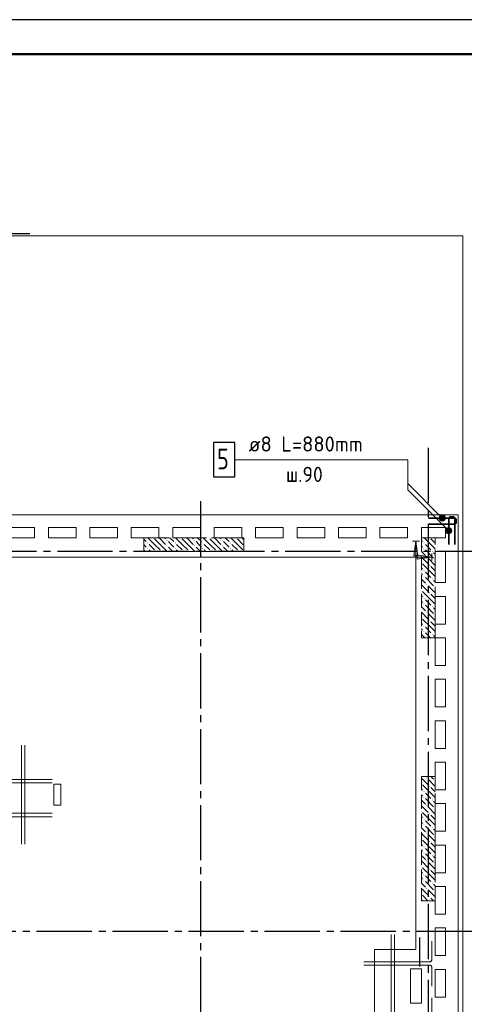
# Model space of a CAD drawing. Header units: millimetres. Extents: x 0 to 61017, y 0 to 42000.
# Tile 22 of 23: x 43365 to 49801, y 27745 to 42000. Entities that reach past the tile are written whole.
import ezdxf

# ---------------------------------------------------------------- set-up
doc = ezdxf.new("R2010")
doc.units = ezdxf.units.MM
doc.linetypes.add('______2', pattern=[270, 200, -70])
doc.linetypes.add('______5', pattern=[1100, 800, -100, 100, -100])
for name, color, linetype, lineweight in [('Standard', 7, 'Continuous', 25), ('ЖБ Пилон', 180, 'Continuous', 25), ('Обрамление П-обр. равн.', 7, 'Continuous', 25), ('Обрамление проемов стержнями', 7, 'Continuous', 25), ('Оси', 40, '______5', 18), ('Позиционная метка линия выноска', 7, 'Continuous', 13), ('Позиционная метка номер позиции', 7, 'Continuous', 13)]:
    doc.layers.add(name, color=color, linetype=linetype, lineweight=lineweight)
doc.layers.add('ЖБ Перекрытие верхний уровень', color=7, linetype='Continuous', lineweight=25, true_color=0xe0e0ff)
doc.styles.add('ISOCPEUR', font='txt')

msp = doc.modelspace()

# ---------------------------------------------------------------- hatches: boundary and pattern name
at = {"layer": 'ЖБ Пилон', "linetype": 'Continuous', "lineweight": 18, "transparency": 33554687}
for points in [[(45300, 34500), (45297, 34497), (45294, 34500)], [(45700, 34500), (45697, 34497), (45694, 34500)], [(46100, 34500), (46097, 34497), (46094, 34500)], [(46500, 34500), (46497, 34497), (46494, 34500)], [(49300, 34500), (49297, 34497), (49294, 34500)], [(45210, 34423), (45217, 34430), (45223, 34423), (45217, 34417)], [(45490, 34463), (45497, 34470), (45503, 34463), (45497, 34457)], [(45490, 34383), (45497, 34390), (45503, 34383), (45497, 34377)], [(45610, 34423), (45617, 34430), (45623, 34423), (45617, 34417)], [(45890, 34463), (45897, 34470), (45903, 34463), (45897, 34457)], [(45890, 34383), (45897, 34390), (45903, 34383), (45897, 34377)], [(46010, 34423), (46017, 34430), (46023, 34423), (46017, 34417)], [(46290, 34463), (46297, 34470), (46303, 34463), (46297, 34457)], [(46290, 34383), (46297, 34390), (46303, 34383), (46297, 34377)], [(46410, 34423), (46417, 34430), (46423, 34423), (46417, 34417)], [(49210, 34423), (49217, 34430), (49223, 34423), (49217, 34417)], [(45210, 34343), (45217, 34350), (45223, 34343), (45217, 34337)], [(45330, 34303), (45337, 34310), (45343, 34303), (45340, 34300), (45334, 34300)], [(45410, 34303), (45417, 34310), (45423, 34303), (45420, 34300), (45414, 34300)], [(45610, 34343), (45617, 34350), (45623, 34343), (45617, 34337)], [(45730, 34303), (45737, 34310), (45743, 34303), (45740, 34300), (45734, 34300)], [(45810, 34303), (45817, 34310), (45823, 34303), (45820, 34300), (45814, 34300)], [(46010, 34343), (46017, 34350), (46023, 34343), (46017, 34337)], [(46130, 34303), (46137, 34310), (46143, 34303), (46140, 34300), (46134, 34300)], [(46210, 34303), (46217, 34310), (46223, 34303), (46220, 34300), (46214, 34300)], [(46410, 34343), (46417, 34350), (46423, 34343), (46417, 34337)], [(46530, 34303), (46537, 34310), (46543, 34303), (46540, 34300), (46534, 34300)], [(49210, 34343), (49217, 34350), (49223, 34343), (49217, 34337)], [(49250, 34223), (49257, 34230), (49263, 34223), (49257, 34217)], [(49330, 34303), (49337, 34310), (49343, 34303), (49337, 34297)], [(49180, 34147), (49183, 34143), (49180, 34140)], [(49290, 34103), (49297, 34110), (49303, 34103), (49297, 34097)], [(49370, 34183), (49377, 34190), (49380, 34187), (49380, 34180), (49377, 34177)], [(49210, 34023), (49217, 34030), (49223, 34023), (49217, 34017)], [(49210, 33943), (49217, 33950), (49223, 33943), (49217, 33937)], [(49250, 33823), (49257, 33830), (49263, 33823), (49257, 33817)], [(49330, 33903), (49337, 33910), (49343, 33903), (49337, 33897)], [(49370, 33783), (49377, 33790), (49380, 33787), (49380, 33780), (49377, 33777)], [(49180, 33747), (49183, 33743), (49180, 33740)], [(49290, 33703), (49297, 33710), (49303, 33703), (49297, 33697)], [(49210, 33623), (49217, 33630), (49223, 33623), (49217, 33617)], [(49210, 33543), (49217, 33550), (49223, 33543), (49217, 33537)], [(49330, 33503), (49337, 33510), (49343, 33503), (49337, 33497)], [(49250, 33423), (49257, 33430), (49263, 33423), (49257, 33417)], [(49370, 33383), (49377, 33390), (49380, 33387), (49380, 33380), (49377, 33377)], [(49180, 33347), (49183, 33343), (49180, 33340)], [(49210, 33223), (49217, 33230), (49223, 33223), (49217, 33217)], [(49290, 33303), (49297, 33310), (49303, 33303), (49297, 33297)], [(49210, 33143), (49217, 33150), (49223, 33143), (49217, 33137)], [(49330, 33103), (49337, 33110), (49343, 33103), (49337, 33097)], [(49180, 30947), (49183, 30943), (49180, 30940)], [(49250, 31023), (49257, 31030), (49263, 31023), (49257, 31017)], [(49370, 30983), (49377, 30990), (49380, 30987), (49380, 30980), (49377, 30977)], [(49210, 30823), (49217, 30830), (49223, 30823), (49217, 30817)], [(49290, 30903), (49297, 30910), (49303, 30903), (49297, 30897)], [(49210, 30743), (49217, 30750), (49223, 30743), (49217, 30737)], [(49330, 30703), (49337, 30710), (49343, 30703), (49337, 30697)], [(49180, 30547), (49183, 30543), (49180, 30540)], [(49250, 30623), (49257, 30630), (49263, 30623), (49257, 30617)], [(49290, 30503), (49297, 30510), (49303, 30503), (49297, 30497)], [(49370, 30583), (49377, 30590), (49380, 30587), (49380, 30580), (49377, 30577)], [(49210, 30423), (49217, 30430), (49223, 30423), (49217, 30417)], [(49210, 30343), (49217, 30350), (49223, 30343), (49217, 30337)], [(49250, 30223), (49257, 30230), (49263, 30223), (49257, 30217)], [(49330, 30303), (49337, 30310), (49343, 30303), (49337, 30297)], [(49180, 30147), (49183, 30143), (49180, 30140)], [(49290, 30103), (49297, 30110), (49303, 30103), (49297, 30097)], [(49370, 30183), (49377, 30190), (49380, 30187), (49380, 30180), (49377, 30177)], [(49210, 30023), (49217, 30030), (49223, 30023), (49217, 30017)], [(49210, 29943), (49217, 29950), (49223, 29943), (49217, 29937)], [(49250, 29823), (49257, 29830), (49263, 29823), (49257, 29817)], [(49330, 29903), (49337, 29910), (49343, 29903), (49337, 29897)], [(49180, 29747), (49183, 29743), (49180, 29740)], [(49290, 29703), (49297, 29710), (49303, 29703), (49297, 29697)], [(49370, 29783), (49377, 29790), (49380, 29787), (49380, 29780), (49377, 29777)], [(49210, 29623), (49217, 29630), (49223, 29623), (49217, 29617)], [(49210, 29543), (49217, 29550), (49223, 29543), (49217, 29537)], [(49330, 29503), (49337, 29510), (49343, 29503), (49337, 29497)], [(49250, 29423), (49257, 29430), (49263, 29423), (49257, 29417)], [(49370, 29383), (49377, 29390), (49380, 29387), (49380, 29380), (49377, 29377)], [(49180, 29347), (49183, 29343), (49180, 29340)], [(49290, 29303), (49297, 29310), (49303, 29303), (49297, 29297)]]:
    msp.add_hatch(color=7, dxfattribs=at).paths.add_polyline_path(points, flags=16)
at = {"layer": 'Позиционная метка линия выноска', "linetype": 'Continuous', "lineweight": 13, "transparency": 33554687}
msp.add_hatch(color=7, dxfattribs=at).paths.add_polyline_path([(49130, 34240), (49100, 34450), (49070, 34240)])
msp.add_hatch(color=7, dxfattribs=at).paths.add_polyline_path([(49120, 34250), (49330, 34220), (49120, 34190)], flags=16)
at = {"layer": 'Позиционная метка номер позиции', "linetype": 'Continuous', "lineweight": 13, "transparency": 33554687}
for points in [[(49449, 34753), (49492, 34828), (49438, 34774)], [(49438, 34774), (49492, 34828), (49470, 34828)], [(49438, 34774), (49470, 34828), (49438, 34796)], [(49438, 34796), (49470, 34828), (49449, 34817)], [(49449, 34753), (49513, 34817), (49492, 34828)], [(49470, 34742), (49513, 34817), (49449, 34753)], [(49470, 34742), (49524, 34796), (49513, 34817)], [(49492, 34742), (49524, 34796), (49470, 34742)], [(49492, 34742), (49524, 34774), (49524, 34796)], [(49524, 34774), (49492, 34742), (49513, 34753)], [(49543, 34569), (49586, 34644), (49532, 34590)], [(49532, 34590), (49586, 34644), (49564, 34644)], [(49532, 34590), (49564, 34644), (49532, 34612)], [(49532, 34612), (49564, 34644), (49543, 34633)], [(49543, 34569), (49607, 34633), (49586, 34644)], [(49564, 34558), (49607, 34633), (49543, 34569)], [(49564, 34558), (49618, 34612), (49607, 34633)], [(49586, 34558), (49618, 34612), (49564, 34558)], [(49586, 34558), (49618, 34590), (49618, 34612)], [(49618, 34590), (49586, 34558), (49607, 34569)]]:
    msp.add_hatch(color=7, dxfattribs=at).paths.add_polyline_path(points)

# ---------------------------------------------------------------- linework, layer by layer
at = {"layer": 'Standard', "color": 7, "linetype": 'Continuous', "lineweight": 13, "transparency": 33554687}
msp.add_lwpolyline([(0, 0), (59400, 0), (59400, 42000), (0, 42000), (0, 0)], close=True, dxfattribs=at)
for points in [[(0, 42000), (0, 0), (59400, 0), (59400, 42000), (0, 42000)], [(59400, 42000), (0, 42000), (0, 0), (59400, 0), (59400, 42000)], [(59400, 42000), (0, 42000), (0, 0), (59400, 0), (59400, 42000)]]:
    msp.add_lwpolyline(points, dxfattribs=at)
at = {"layer": 'Standard', "color": 7, "linetype": 'Continuous', "lineweight": 25, "transparency": 33554687}
for points in [[(0, 42000), (0, 0), (59400, 0), (59400, 42000), (0, 42000)], [(59400, 42000), (0, 42000), (0, 0), (59400, 0), (59400, 42000)]]:
    msp.add_lwpolyline(points, dxfattribs=at)
at = {"layer": 'Standard', "color": 7, "linetype": 'Continuous', "lineweight": 50, "transparency": 33554687}
msp.add_lwpolyline([(2000, 41500), (58900, 41500), (58900, 500), (2000, 500), (2000, 41500)], close=True, dxfattribs=at)
at = {"layer": 'Standard', "color": 254, "linetype": 'Continuous', "lineweight": 18, "true_color": 0xc4c4ff, "transparency": 33554687}
msp.add_lwpolyline([(7029, 19795), (49781, 19795), (49781, 38870), (7029, 38870), (7029, 19795)], dxfattribs=at)
at = {"layer": 'ЖБ Перекрытие верхний уровень', "color": 7, "linetype": 'Continuous', "lineweight": 18, "transparency": 33554687}
for p, q in [((49710, 34830), (43100, 34830)), ((49710, 19870), (49710, 34830)), ((43100, 34650), (43580, 34650)), ((43580, 34650), (43580, 34500)), ((43780, 34500), (43780, 34650)), ((43780, 34650), (44180, 34650)), ((44180, 34650), (44180, 34500)), ((44380, 34500), (44380, 34650)), ((44380, 34650), (44780, 34650)), ((44780, 34650), (44780, 34500)), ((44980, 34500), (44980, 34650)), ((44980, 34650), (45380, 34650)), ((45380, 34650), (45380, 34500)), ((45580, 34500), (45580, 34650)), ((45580, 34650), (45980, 34650)), ((45980, 34650), (45980, 34500)), ((46180, 34500), (46180, 34650)), ((46180, 34650), (46580, 34650)), ((46580, 34650), (46580, 34500)), ((46780, 34500), (46780, 34650)), ((46780, 34650), (47180, 34650)), ((47180, 34650), (47180, 34500)), ((47380, 34500), (47380, 34650)), ((47380, 34650), (47780, 34650)), ((47780, 34650), (47780, 34500)), ((47980, 34500), (47980, 34650)), ((47980, 34650), (48380, 34650)), ((48380, 34650), (48380, 34500)), ((48580, 34500), (48580, 34650)), ((48580, 34650), (48980, 34650)), ((48980, 34650), (48980, 34500)), ((49180, 34500), (49180, 34650)), ((49180, 34650), (49530, 34650)), ((49530, 34650), (49530, 34500)), ((43580, 34500), (43100, 34500)), ((44180, 34500), (43780, 34500)), ((44780, 34500), (44380, 34500)), ((45380, 34500), (44980, 34500)), ((45980, 34500), (45580, 34500)), ((46580, 34500), (46180, 34500)), ((47180, 34500), (46780, 34500)), ((47780, 34500), (47380, 34500)), ((48380, 34500), (47980, 34500)), ((48980, 34500), (48580, 34500)), ((49530, 34500), (49180, 34500)), ((49380, 33850), (49380, 34300)), ((49380, 34300), (49530, 34300)), ((49530, 34300), (49530, 33850)), ((49530, 33850), (49380, 33850)), ((49380, 33250), (49380, 33650)), ((49380, 33650), (49530, 33650)), ((49530, 33650), (49530, 33250)), ((49530, 33250), (49380, 33250)), ((49380, 33050), (49530, 33050)), ((49380, 32650), (49380, 33050)), ((49530, 33050), (49530, 32650)), ((49530, 32650), (49380, 32650)), ((49380, 32050), (49380, 32450)), ((49380, 32450), (49530, 32450)), ((49530, 32450), (49530, 32050)), ((49530, 32050), (49380, 32050)), ((49380, 31850), (49530, 31850)), ((49380, 31450), (49380, 31850)), ((49530, 31850), (49530, 31450)), ((49530, 31450), (49380, 31450)), ((49380, 30850), (49380, 31250)), ((49380, 31250), (49530, 31250)), ((49530, 31250), (49530, 30850)), ((43960, 30930), (43860, 30930)), ((43860, 30930), (43860, 30630)), ((43960, 30630), (43960, 30930)), ((49530, 30850), (49380, 30850)), ((49380, 30250), (49380, 30650)), ((49380, 30650), (49530, 30650)), ((49530, 30650), (49530, 30250)), ((43860, 30630), (43960, 30630)), ((49530, 30250), (49380, 30250)), ((49380, 29650), (49380, 30050)), ((49380, 30050), (49530, 30050)), ((49530, 30050), (49530, 29650)), ((49530, 29650), (49380, 29650)), ((49380, 29450), (49530, 29450)), ((49380, 29050), (49380, 29450)), ((49530, 29450), (49530, 29050)), ((49530, 29050), (49380, 29050)), ((49380, 28850), (49530, 28850)), ((49380, 28450), (49380, 28850)), ((49530, 28850), (49530, 28450)), ((49530, 28450), (49380, 28450)), ((49180, 28260), (49020, 28260)), ((49020, 28260), (49020, 27760)), ((49180, 27760), (49180, 28260)), ((49380, 28250), (49530, 28250)), ((49380, 27850), (49380, 28250)), ((49530, 28250), (49530, 27850)), ((49530, 27850), (49380, 27850)), ((49020, 27760), (49180, 27760))]:
    msp.add_line(p, q, dxfattribs=at)
at = {"layer": 'ЖБ Пилон', "color": 253, "linetype": '______2', "lineweight": 13, "true_color": 0xa0a0a0, "transparency": 33554687}
for p, q in [((46610, 34500), (45160, 34500)), ((45160, 34500), (45160, 34300)), ((46610, 34300), (46610, 34500)), ((49380, 34500), (49180, 34500)), ((49180, 34500), (49180, 33050)), ((49380, 33050), (49380, 34500)), ((45160, 34300), (46610, 34300)), ((49180, 33050), (49380, 33050)), ((49180, 31045), (49180, 29245)), ((49380, 31045), (49180, 31045)), ((49380, 29245), (49380, 31045)), ((49180, 29245), (49380, 29245))]:
    msp.add_line(p, q, dxfattribs=at)
at = {"layer": 'ЖБ Пилон', "color": 9, "linetype": 'Continuous', "lineweight": 18, "true_color": 0xc7c7c7, "transparency": 33554687}
for p, q in [((45317, 34403), (45220, 34500)), ((45397, 34483), (45380, 34500)), ((45460, 34500), (45477, 34483)), ((45540, 34500), (45597, 34443)), ((45717, 34403), (45620, 34500)), ((45797, 34483), (45780, 34500)), ((45860, 34500), (45877, 34483)), ((45940, 34500), (45997, 34443)), ((46117, 34403), (46020, 34500)), ((46197, 34483), (46180, 34500)), ((46260, 34500), (46277, 34483)), ((46340, 34500), (46397, 34443)), ((46517, 34403), (46420, 34500)), ((46597, 34483), (46580, 34500)), ((49317, 34403), (49220, 34500)), ((45160, 34480), (45197, 34443)), ((45197, 34363), (45160, 34400)), ((45237, 34403), (45317, 34323)), ((45317, 34483), (45397, 34403)), ((45317, 34403), (45397, 34323)), ((45397, 34483), (45477, 34403)), ((45397, 34403), (45500, 34300)), ((45557, 34403), (45517, 34443)), ((45517, 34363), (45580, 34300)), ((45597, 34363), (45557, 34403)), ((45637, 34403), (45717, 34323)), ((45717, 34483), (45797, 34403)), ((45717, 34403), (45797, 34323)), ((45797, 34483), (45877, 34403)), ((45797, 34403), (45900, 34300)), ((45957, 34403), (45917, 34443)), ((45917, 34363), (45980, 34300)), ((45997, 34363), (45957, 34403)), ((46037, 34403), (46117, 34323)), ((46117, 34483), (46197, 34403)), ((46117, 34403), (46197, 34323)), ((46197, 34483), (46277, 34403)), ((46197, 34403), (46300, 34300)), ((46357, 34403), (46317, 34443)), ((46317, 34363), (46380, 34300)), ((46397, 34363), (46357, 34403)), ((46437, 34403), (46517, 34323)), ((46517, 34483), (46597, 34403)), ((46517, 34403), (46597, 34323)), ((46597, 34483), (46610, 34470)), ((46597, 34403), (46610, 34390)), ((49180, 34460), (49197, 34443)), ((49197, 34363), (49180, 34380)), ((49237, 34403), (49317, 34323)), ((49317, 34483), (49380, 34420)), ((49317, 34403), (49380, 34340)), ((45160, 34320), (45180, 34300)), ((45237, 34323), (45260, 34300)), ((45637, 34323), (45660, 34300)), ((46037, 34323), (46060, 34300)), ((46437, 34323), (46460, 34300)), ((49180, 34300), (49237, 34243)), ((49180, 34220), (49277, 34123)), ((49237, 34323), (49357, 34203)), ((49380, 34260), (49357, 34283)), ((49317, 34003), (49197, 34123)), ((49380, 34100), (49277, 34203)), ((49317, 34083), (49380, 34020)), ((49180, 34060), (49197, 34043)), ((49197, 33963), (49180, 33980)), ((49237, 34003), (49317, 33923)), ((49317, 34003), (49380, 33940)), ((49180, 33900), (49237, 33843)), ((49180, 33820), (49277, 33723)), ((49237, 33923), (49357, 33803)), ((49380, 33700), (49277, 33803)), ((49380, 33860), (49357, 33883)), ((49180, 33660), (49197, 33643)), ((49317, 33603), (49197, 33723)), ((49317, 33683), (49380, 33620)), ((49197, 33563), (49180, 33580)), ((49180, 33500), (49237, 33443)), ((49237, 33603), (49317, 33523)), ((49237, 33523), (49357, 33403)), ((49317, 33603), (49380, 33540)), ((49180, 33420), (49277, 33323)), ((49380, 33300), (49277, 33403)), ((49380, 33460), (49357, 33483)), ((49180, 33260), (49197, 33243)), ((49317, 33203), (49197, 33323)), ((49317, 33283), (49380, 33220)), ((49197, 33163), (49180, 33180)), ((49180, 33100), (49230, 33050)), ((49237, 33203), (49317, 33123)), ((49237, 33123), (49310, 33050)), ((49317, 33203), (49380, 33140)), ((49380, 33060), (49357, 33083)), ((49180, 31020), (49277, 30923)), ((49235, 31045), (49237, 31043)), ((49380, 30900), (49277, 31003)), ((49315, 31045), (49357, 31003)), ((49180, 30860), (49197, 30843)), ((49317, 30803), (49197, 30923)), ((49237, 30803), (49317, 30723)), ((49317, 30883), (49380, 30820)), ((49317, 30803), (49380, 30740)), ((49197, 30763), (49180, 30780)), ((49180, 30700), (49237, 30643)), ((49237, 30723), (49357, 30603)), ((49380, 30660), (49357, 30683)), ((49180, 30620), (49277, 30523)), ((49317, 30403), (49197, 30523)), ((49380, 30500), (49277, 30603)), ((49180, 30460), (49197, 30443)), ((49197, 30363), (49180, 30380)), ((49237, 30403), (49317, 30323)), ((49317, 30483), (49380, 30420)), ((49317, 30403), (49380, 30340)), ((49180, 30300), (49237, 30243)), ((49237, 30323), (49357, 30203)), ((49380, 30260), (49357, 30283)), ((49180, 30220), (49277, 30123)), ((49317, 30003), (49197, 30123)), ((49380, 30100), (49277, 30203)), ((49317, 30083), (49380, 30020)), ((49180, 30060), (49197, 30043)), ((49197, 29963), (49180, 29980)), ((49237, 30003), (49317, 29923)), ((49317, 30003), (49380, 29940)), ((49180, 29900), (49237, 29843)), ((49180, 29820), (49277, 29723)), ((49237, 29923), (49357, 29803)), ((49380, 29700), (49277, 29803)), ((49380, 29860), (49357, 29883)), ((49180, 29660), (49197, 29643)), ((49317, 29603), (49197, 29723)), ((49317, 29683), (49380, 29620)), ((49197, 29563), (49180, 29580)), ((49237, 29603), (49317, 29523)), ((49237, 29523), (49357, 29403)), ((49317, 29603), (49380, 29540)), ((49180, 29500), (49237, 29443)), ((49180, 29420), (49277, 29323)), ((49380, 29300), (49277, 29403)), ((49380, 29460), (49357, 29483)), ((49180, 29260), (49195, 29245)), ((49275, 29245), (49197, 29323)), ((49317, 29283), (49355, 29245))]:
    msp.add_line(p, q, dxfattribs=at)
at = {"layer": 'Обрамление П-обр. равн.', "color": 7, "linetype": 'Continuous', "lineweight": 25, "transparency": 33554687}
msp.add_line((49159, 28290), (49159, 28710), dxfattribs=at)
msp.add_lwpolyline([(46171, 35380), (46481, 35380), (46481, 35880), (46171, 35880), (46171, 35380)], dxfattribs=at)
at = {"layer": 'Обрамление П-обр. равн.', "color": 7, "linetype": 'Continuous', "lineweight": 35, "transparency": 33554687}
for points in [[(49281, 34695), (49662, 34695), (49665, 34695), (49669, 34697), (49672, 34699), (49675, 34701), (49677, 34704), (49679, 34707), (49681, 34711), (49681, 34714), (49681, 34766), (49681, 34769), (49679, 34773), (49677, 34776), (49675, 34779), (49672, 34781), (49669, 34783), (49665, 34785), (49662, 34785), (49281, 34785)], [(49665, 34401), (49665, 34782), (49665, 34785), (49663, 34789), (49661, 34792), (49659, 34795), (49656, 34797), (49653, 34799), (49649, 34801), (49646, 34801), (49594, 34801), (49591, 34801), (49587, 34799), (49584, 34797), (49581, 34795), (49579, 34792), (49577, 34789), (49575, 34785), (49575, 34782), (49575, 34401)]]:
    msp.add_lwpolyline(points, dxfattribs=at)
at = {"layer": 'Обрамление проемов стержнями', "color": 7, "linetype": 'Continuous', "lineweight": 18, "transparency": 33554687}
for p, q in [((43390, 30065), (43390, 31495)), ((43440, 30065), (43440, 31495)), ((48740, 27095), (48740, 28755)), ((48790, 27095), (48790, 28755))]:
    msp.add_line(p, q, dxfattribs=at)
for points in [[(43835, 31000), (42669, 31000), (42663, 31001), (42658, 31003), (42653, 31005), (42649, 31009), (42645, 31013), (42643, 31018), (42641, 31023), (42640, 31029), (42640, 31300)], [(43835, 30950), (42669, 30950), (42663, 30949), (42658, 30947), (42653, 30945), (42649, 30941), (42645, 30937), (42643, 30932), (42641, 30927), (42640, 30921), (42640, 30650)], [(43835, 30510), (42669, 30510), (42663, 30511), (42658, 30513), (42653, 30515), (42649, 30519), (42645, 30523), (42643, 30528), (42641, 30533), (42640, 30539), (42640, 30810)], [(43835, 30460), (42669, 30460), (42663, 30459), (42658, 30457), (42653, 30455), (42649, 30451), (42645, 30447), (42643, 30442), (42641, 30437), (42640, 30431), (42640, 30160)], [(48345, 28360), (49301, 28360), (49307, 28361), (49312, 28363), (49317, 28365), (49321, 28369), (49325, 28373), (49327, 28378), (49329, 28383), (49330, 28389), (49330, 28660)], [(48345, 28310), (49301, 28310), (49307, 28309), (49312, 28307), (49317, 28305), (49321, 28301), (49325, 28297), (49327, 28292), (49329, 28287), (49330, 28281), (49330, 28010)], [(48345, 27540), (49301, 27540), (49307, 27541), (49312, 27542), (49317, 27545), (49321, 27549), (49325, 27553), (49327, 27558), (49329, 27563), (49330, 27569), (49330, 27840)]]:
    msp.add_lwpolyline(points, dxfattribs=at)
at = {"layer": 'Оси', "color": 8, "linetype": '______5', "lineweight": -3, "transparency": 33554687}
for p, q in [((43510, 38900), (4600, 38900)), ((49280, 35800), (49280, 16970)), ((45980, 35030), (45980, 16970)), ((50210, 34300), (4600, 34300)), ((50210, 34300), (4600, 34300)), ((49910, 28800), (4600, 28800))]:
    msp.add_line(p, q, dxfattribs=at)
at = {"layer": 'Позиционная метка линия выноска', "color": 251, "linetype": 'Continuous', "lineweight": 13, "true_color": 0x494949, "transparency": 33554687}
for p, q in [((49050, 34450), (49150, 34450)), ((49100, 34450), (49070, 34240)), ((49100, 34450), (49100, 34450)), ((49100, 34450), (49100, 34450)), ((49100, 34450), (49100, 34450)), ((49130, 34240), (49100, 34450)), ((49070, 34240), (49130, 34240)), ((49100, 34240), (49100, 34225)), ((49120, 34220), (49105, 34220)), ((49120, 34190), (49120, 34250)), ((49120, 34250), (49330, 34220)), ((49330, 34220), (49120, 34190)), ((49330, 34170), (49330, 34270)), ((49330, 34220), (49330, 34220)), ((49330, 34220), (49330, 34220)), ((49330, 34220), (49330, 34220))]:
    msp.add_line(p, q, dxfattribs=at)
for points in [[(7150, 21680), (10680, 21680), (10680, 20430), (14240, 20430), (14240, 21680), (21200, 21680), (21200, 20430), (24760, 20430), (24760, 21680), (31720, 21680), (31720, 20430), (35280, 20430), (35280, 21680), (42240, 21680), (42240, 20430), (45800, 20430), (45800, 21680), (49100, 21680), (49100, 26940), (48500, 26940), (48500, 28540), (49100, 28540), (49100, 34450)], [(49330, 34220), (7380, 34220), (7380, 28540), (7980, 28540), (7980, 26940), (7380, 26940), (7380, 21450)]]:
    msp.add_lwpolyline(points, dxfattribs=at)
at = {"layer": 'Позиционная метка номер позиции', "color": 7, "linetype": 'Continuous', "lineweight": 13, "transparency": 33554687}
for p, q in [((49449, 34817), (49449, 34817)), ((49513, 34817), (49513, 34817)), ((49449, 34753), (49449, 34753)), ((49513, 34753), (49513, 34753)), ((49543, 34633), (49543, 34633)), ((49543, 34569), (49543, 34569)), ((49607, 34633), (49607, 34633)), ((49607, 34569), (49607, 34569))]:
    msp.add_line(p, q, dxfattribs=at)
for points in [[(49481, 34785), (48981, 35285), (48981, 35630), (46481, 35630)], [(49575, 34601), (48981, 35195), (48981, 35630), (46481, 35630)]]:
    msp.add_lwpolyline(points, dxfattribs=at)
for centre in [(49481, 34785), (49575, 34601)]:
    msp.add_circle(centre, 45, dxfattribs=at)

# ---------------------------------------------------------------- texts
at = {"layer": 'Обрамление П-обр. равн.', "color": 7, "linetype": 'Continuous', "lineweight": 13, "transparency": 33554687, "attachment_point": 7, "style": 'ISOCPEUR'}
for s, insert, char_height, width in [('\\W0.98;ø8 L=880mm ', (46679, 35747), 220, 1888.53), ('\\W0.78;5', (46221, 35490), 300, 326.41), ('\\W0.94;ш.90 ', (47218, 35307), 220, 807.16)]:
    msp.add_mtext(s, dxfattribs=dict(at, insert=insert, char_height=char_height, width=width))

doc.saveas('drawing.dxf')
